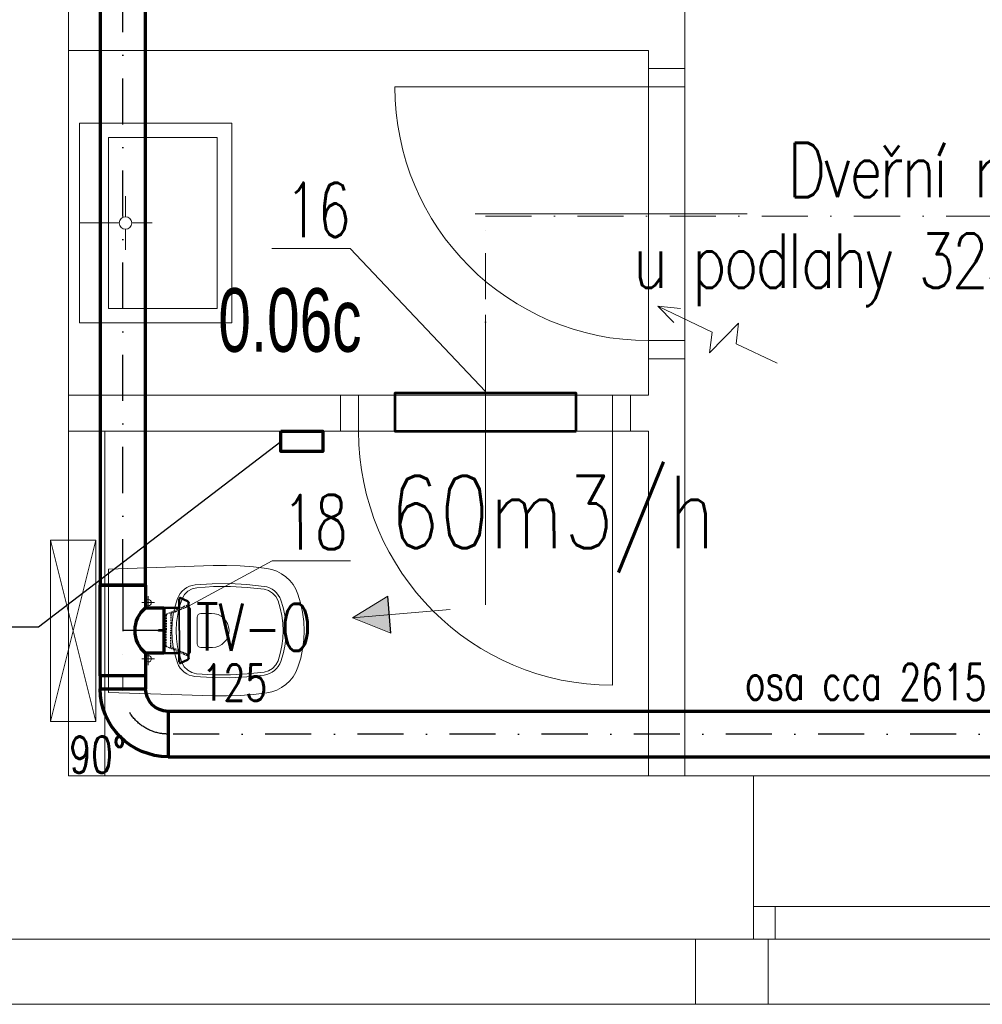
# Model space of a CAD drawing. Header units: millimetres. Extents: x -17045 to 252927, y -178787 to -18768.
# Tile 27 of 46: x 5761 to 8416, y -141118 to -138403. Entities that reach past the tile are written whole.
import ezdxf
from ezdxf.enums import TextEntityAlignment as Align

# ---------------------------------------------------------------- set-up
doc = ezdxf.new("R2010")
doc.units = ezdxf.units.MM
doc.header["$LTSCALE"] = 10
doc.linetypes.add('DASHDOT', pattern=[25.4, 12.7, -6.35, 0, -6.35])
doc.linetypes.add('GESTRICHELT', pattern=[0.75, 0.5, -0.25])
for name, color, linetype, lineweight in [('1.PP - SLEPY_nové$0$1.PP - NÁVRH', 9, 'Continuous', 9), ('1.PP - SLEPY_nové$0$VÝPLNĚ', 9, 'Continuous', 9), ('1.PP - SLEPY_nové$0$ZAŘIZOVÁKY', 9, 'Continuous', 9), ('1_pismo', 4, 'Continuous', 25), ('Popis1', 3, 'Continuous', 30), ('TB_23_UT_2NP_DSP', 7, 'Continuous', 5), ('V-sipky', 7, 'Continuous', 40), ('V-tvarovky', 1, 'Continuous', 70), ('VZT rozměry', 6, 'Continuous', 30), ('VZT text', 100, 'Continuous', 30), ('VZT_BLOKY', 10, 'Continuous', 53), ('VZT_DIMENZE', 120, 'Continuous', 20), ('VZT_OSA', 255, 'DASHDOT', 13), ('VZT_pozice 02', 30, 'Continuous', 20)]:
    doc.layers.add(name, color=color, linetype=linetype, lineweight=lineweight)
doc.layers.add('VZT značky', color=170, linetype='Continuous')
doc.styles.add('1.PP - SLEPY_nové$0$MtXpl_Arial_Black', font='txt')
doc.styles.get("Standard").update_dxf_attribs({"font": 'simplex.shx', "width": 0.8})

# ---------------------------------------------------------------- blocks, each defined once
blk = doc.blocks.new('*U193', base_point=(0, 62.5))
at = {"color": 0, "lineweight": -2}
for p, q in [((0, 187.5), (0, 62.5)), ((0, 187.5), (0, 187.5)), ((0, 62.5), (0, 62.5)), ((62.5, 0), (187.5, 0)), ((62.5, 0), (62.5, 0)), ((187.5, 0), (187.5, 0))]:
    blk.add_line(p, q, dxfattribs=at)
at = {"color": 2, "linetype": 'DASHDOT', "lineweight": 25}
for p, q in [((0, 125), (0, 125)), ((125, 0), (125, 0))]:
    blk.add_line(p, q, dxfattribs=at)
at = {"color": 0, "lineweight": -2}
for radius in [187.5, 62.5]:
    blk.add_arc((0, 0), radius, 0, 90, dxfattribs=at)
at = {"color": 2, "linetype": 'DASHDOT', "lineweight": 25}
blk.add_arc((0, 0), 125, 0, 90, dxfattribs=at)
blk = doc.blocks.new('*U194', base_point=(3952.010209, 0))
at = {"color": 0, "linetype": 'ByBlock', "lineweight": -2}
for p, q in [((3952.010209, 125), (0, 125)), ((3952.010209, 0), (3952.010209, 125)), ((0, 0), (3952.010209, 0))]:
    blk.add_line(p, q, dxfattribs=at)
at = {"color": 2, "linetype": 'DASHDOT', "lineweight": 25}
blk.add_line((0, 62.5), (3952.010209, 62.5), dxfattribs=at)
blk = doc.blocks.new('*U196', base_point=(125, 62.5))
at = {"color": 0, "linetype": 'ByBlock', "lineweight": -2}
for p, q in [((-62.5, 112.5), (62.5, 112.5)), ((-62.5, 62.5), (-62.5, 112.5)), ((62.5, 112.5), (62.5, 62.5)), ((-125, 62.5), (-62.5, 62.5)), ((-125, 62.5), (-125, -62.5)), ((62.5, 62.5), (125, 62.5)), ((125, 62.5), (125, -62.5)), ((125, -62.5), (-125, -62.5))]:
    blk.add_line(p, q, dxfattribs=at)
at = {"color": 2, "linetype": 'DASHDOT', "lineweight": 25}
for p, q in [((0, 112.5), (0, 0)), ((-125, 0), (125, 0))]:
    blk.add_line(p, q, dxfattribs=at)
at = {"color": 0, "linetype": 'ByBlock', "lineweight": -2}
blk.add_arc((0, 112.5), 80, 218.6598, 321.3402, dxfattribs=at)
blk = doc.blocks.new('1.PP - SLEPY_nové')
at = {"layer": '1.PP - SLEPY_nové$0$1.PP - NÁVRH', "color": 9, "linetype": 'Continuous', "lineweight": 9, "ltscale": 0.1}
for p, q in [((3662.2, -56991.7), (3662.2, -57266.7)), ((1962.2, -57046.7), (1962.2, -57146.7)), ((1962.2, -57246.7), (1962.2, -57146.7)), ((3562.2, -57216.7), (1962.2, -57216.7)), ((3562.2, -57266.7), (3562.2, -57216.7)), ((1962.2, -59216.7), (1962.2, -57246.7)), ((3662.2, -57266.7), (3562.2, -57266.7)), ((3562.2, -58066.7), (3662.2, -58066.7)), ((3562.2, -58166.7), (3562.2, -58066.7)), ((3662.2, -58066.7), (3662.2, -59216.7)), ((2712.2, -58166.7), (1962.2, -58166.7)), ((2712.2, -58266.7), (2712.2, -58166.7)), ((3562.2, -58166.7), (3512.2, -58166.7)), ((3512.2, -58266.7), (3512.2, -58166.7)), ((2712.2, -58266.7), (1962.2, -58266.7)), ((2062.2, -59216.7), (2062.2, -58266.7)), ((3562.2, -58266.7), (3512.2, -58266.7)), ((3562.2, -58266.7), (3562.2, -59216.7)), ((1962.2, -59216.7), (3851.6, -59216.7)), ((3851.6, -59216.7), (4701.6, -59216.7)), ((3851.6, -59216.7), (3851.6, -59666.7)), ((-1227.8, -59666.7), (3851.6, -59666.7)), ((3691.6, -59666.7), (3691.6, -59846.7)), ((3891.6, -59666.7), (3851.6, -59666.7)), ((3891.6, -59846.7), (3891.6, -59666.7)), ((3891.6, -59846.7), (1152.2, -59846.7)), ((4661.6, -59846.7), (3891.6, -59846.7))]:
    blk.add_line(p, q, dxfattribs=at)
at = {"layer": '1.PP - SLEPY_nové$0$VÝPLNĚ', "color": 9, "linetype": 'Continuous', "lineweight": 9, "ltscale": 0.1}
for p, q in [((3562.2, -58066.7), (3562.2, -57266.7)), ((3662.2, -58066.7), (3662.2, -57266.7)), ((2862.2, -57316.7), (3662.2, -57316.7)), ((3083.6, -57666.7), (3833.6, -57666.7)), ((3112.2, -58745.3), (3112.2, -57945.3)), ((3662.2, -58016.7), (3562.2, -58016.7)), ((2712.2, -58166.7), (3512.2, -58166.7)), ((2762.2, -58166.7), (2762.2, -58266.7)), ((3462.2, -58966.7), (3462.2, -58166.7)), ((2712.2, -58266.7), (3512.2, -58266.7)), ((3851.6, -59576.7), (4701.6, -59576.7)), ((3911.6, -59576.7), (3911.6, -59666.7)), ((3851.6, -59666.7), (4701.6, -59666.7))]:
    blk.add_line(p, q, dxfattribs=at)
for centre in [(3562.2, -57316.7), (3462.2, -58266.7)]:
    blk.add_arc(centre, 700, 180, 270, dxfattribs=at)
at = {"layer": '1.PP - SLEPY_nové$0$ZAŘIZOVÁKY', "color": 9, "linetype": 'Continuous', "lineweight": 9, "ltscale": 0.1}
for p, q in [((1992.2, -57416.9), (1992.2, -57967.7)), ((1992.2, -57416.9), (2412.2, -57416.9)), ((2412.2, -57967.7), (2412.2, -57416.9)), ((2072.2, -57456.9), (2372.2, -57456.9)), ((2072.2, -57927.7), (2072.2, -57456.9)), ((2372.2, -57456.9), (2372.2, -57927.7)), ((2119.3, -57675.1), (2119.3, -57618.4)), ((2102.2, -57692.3), (1992.2, -57692.3)), ((2136.5, -57692.3), (2193.2, -57692.3)), ((2119.3, -57709.5), (2119.3, -57766.2)), ((2372.2, -57927.7), (2072.2, -57927.7)), ((1992.2, -57967.7), (2336.2, -57967.7)), ((1992.2, -57967.7), (2412.2, -57967.7)), ((2037.2, -58566.5), (1912.2, -58566.5)), ((1912.2, -58566.5), (2037.2, -59066.5)), ((2037.2, -58566.5), (1912.2, -59066.5)), ((1912.2, -59066.5), (1912.2, -58566.5)), ((2037.2, -59066.5), (2037.2, -58566.5)), ((2072.2, -58986.5), (2072.2, -58646.5)), ((2037.2, -59066.5), (1912.2, -59066.5))]:
    blk.add_line(p, q, dxfattribs=at)
for points in [[(2072.2, -58646.5), (2361.4, -58637), (2398.3, -58636.6), (2435.2, -58637.8), (2472.1, -58640.5), (2508.7, -58644.9), (2523, -58647.9), (2536.8, -58652.8), (2549.8, -58659.6), (2561.7, -58668), (2572.4, -58678.1), (2581.5, -58689.4), (2589.1, -58701.9), (2594.9, -58715.4), (2602.4, -58740), (2607.8, -58765.2), (2611, -58790.8), (2612.1, -58816.6), (2612.3, -58816), (2611.2, -58841.8), (2607.9, -58867.3), (2602.5, -58892.5), (2595, -58917.2), (2589.3, -58930.7), (2581.8, -58943.3), (2572.6, -58954.8), (2561.9, -58964.9), (2549.9, -58973.4), (2536.9, -58980.2), (2523.1, -58985.2), (2508.7, -58988.2), (2472, -58992.5), (2435.2, -58995.3), (2398.3, -58996.5), (2361.4, -58996.1), (2072.2, -58986.5)], [(2181.9, -58756.6), (2181.9, -58739), (2181.9, -58721.4)], [(2199.5, -58739), (2181.9, -58739), (2164.2, -58739)], [(2181.7, -58747.6), (2178.4, -58746.9), (2175.7, -58745.1), (2173.9, -58742.3), (2173.2, -58739), (2173.9, -58735.7), (2175.7, -58732.9), (2178.5, -58731), (2181.8, -58730.4), (2185.1, -58731), (2187.9, -58732.9), (2189.8, -58735.7), (2190.5, -58739), (2189.8, -58742.3), (2187.9, -58745.1), (2185.1, -58747), (2181.8, -58747.6), (2181.7, -58747.6)], [(2181.7, -58902.6), (2178.4, -58901.9), (2175.7, -58900), (2173.9, -58897.3), (2173.2, -58894), (2173.9, -58890.7), (2175.7, -58887.9), (2178.5, -58886), (2181.8, -58885.4), (2185.1, -58886), (2187.9, -58887.9), (2189.8, -58890.7), (2190.5, -58894), (2189.8, -58897.3), (2187.9, -58900.1), (2185.1, -58902), (2181.8, -58902.6), (2181.7, -58902.6)], [(2181.8, -58911.6), (2181.8, -58894), (2181.8, -58876.4)], [(2199.5, -58894), (2181.8, -58894), (2164.2, -58894)]]:
    blk.add_lwpolyline(points, dxfattribs=at)
for points in [[(2501.8, -58938.7), (2454.2, -58943.9), (2406.4, -58946.3), (2358.5, -58945.9), (2310.7, -58942.7), (2302.8, -58941.3), (2295.2, -58938.9), (2288, -58935.4), (2281.3, -58930.9), (2275.3, -58925.6), (2270.2, -58919.5), (2265.9, -58912.7), (2262.7, -58905.3), (2255.9, -58883.7), (2251, -58861.6), (2248.1, -58839.1), (2247.2, -58816.4), (2248.2, -58793.8), (2251.2, -58771.3), (2256.1, -58749.1), (2263, -58727.5), (2266.2, -58720.2), (2270.5, -58713.5), (2275.6, -58707.4), (2281.6, -58702), (2288.3, -58697.6), (2295.5, -58694.1), (2303.1, -58691.7), (2311, -58690.4), (2358.7, -58687.1), (2406.5, -58686.7), (2454.3, -58689.1), (2501.8, -58694.4), (2509.4, -58696), (2516.8, -58698.6), (2523.7, -58702.2), (2530, -58706.7), (2535.7, -58712.1), (2540.6, -58718.1), (2544.6, -58724.8), (2547.7, -58732), (2554, -58752.6), (2558.5, -58773.7), (2561.2, -58795), (2562.1, -58816.5), (2561.2, -58838.1), (2558.5, -58859.4), (2553.9, -58880.5), (2547.7, -58901.1), (2544.6, -58908.3), (2540.6, -58914.9), (2535.7, -58921), (2530, -58926.3), (2523.7, -58930.9), (2516.7, -58934.5), (2509.4, -58937.1), (2501.8, -58938.7)], [(2315.5, -58935.1), (2302.5, -58932), (2290.9, -58925.5), (2281.5, -58915.9), (2275.1, -58904.2), (2268.1, -58882.9), (2263.1, -58861), (2260.1, -58838.8), (2259.2, -58816.4), (2260.2, -58794), (2263.3, -58771.8), (2268.3, -58750), (2275.3, -58728.7), (2281.8, -58717), (2291.2, -58707.5), (2302.8, -58701), (2315.8, -58698), (2362.2, -58695), (2408.7, -58694.8), (2455.1, -58697.2), (2501.3, -58702.4), (2513.9, -58705.9), (2525, -58712.8), (2533.9, -58722.3), (2539.9, -58733.9), (2546.1, -58754), (2550.5, -58774.6), (2553.2, -58795.5), (2554.1, -58816.5), (2553.2, -58837.6), (2550.5, -58858.5), (2546.1, -58879.1), (2539.9, -58899.2), (2533.9, -58910.8), (2525, -58920.3), (2513.9, -58927.1), (2501.3, -58930.7), (2455, -58935.8), (2408.5, -58938.3), (2362, -58938), (2315.5, -58935.1)], [(2317, -58779), (2317.7, -58775.2), (2319.9, -58771.9), (2323.2, -58769.7), (2327, -58769), (2356.9, -58769), (2366.1, -58769.7), (2375, -58772.2), (2383.2, -58776.3), (2390.4, -58782.1), (2396.4, -58789.1), (2401, -58797.1), (2403.8, -58805.8), (2404.9, -58815), (2404.2, -58824.2), (2401.7, -58833), (2397.5, -58841.3), (2391.8, -58848.5), (2384.8, -58854.5), (2376.8, -58859), (2368.1, -58861.9), (2358.9, -58863), (2356.9, -58863), (2327, -58863), (2323.2, -58862.2), (2319.9, -58860.1), (2317.7, -58856.8), (2317, -58853), (2317, -58779)]]:
    blk.add_lwpolyline(points, close=True, dxfattribs=at)
blk.add_arc((2119.3, -57692.3), 17.2, 270.0000172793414, 269.9999999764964, dxfattribs=at)
at = {"layer": '1.PP - SLEPY_nové$0$1.PP - NÁVRH', "color": 9, "lineweight": 9, "ltscale": 0.1, "style": '1.PP - SLEPY_nové$0$MtXpl_Arial_Black', "width": 0.69}
blk.add_text('0.06c', height=175, dxfattribs=at).set_placement((2375.2, -58047.3))
blk = doc.blocks.new('*U198', base_point=(2272.711055, 0))
at = {"color": 0, "linetype": 'ByBlock', "lineweight": -2}
for p, q in [((0, 125), (0, 0)), ((2272.711055, 125), (0, 125)), ((2272.711055, 0), (2272.711055, 125)), ((0, 0), (2272.711055, 0))]:
    blk.add_line(p, q, dxfattribs=at)
at = {"color": 2, "linetype": 'DASHDOT', "lineweight": 25}
blk.add_line((0, 62.5), (2272.711055, 62.5), dxfattribs=at)
blk = doc.blocks.new('*U166', base_point=(620.052934, 76.999998))
at = {"color": 0, "linetype": 'ByBlock', "lineweight": 0}
for p, q in [((278.000029, 76.999998), (304.513255, 153.999998)), ((331.026481, 76.999998), (304.513255, 153.999998)), ((620.052934, 76.999998), (535.879199, 107.513298)), ((100.000029, 76.999998), (278.000029, 76.999998)), ((331.026481, 76.999998), (357.539708, -0.000002)), ((357.539708, -0.000002), (384.052934, 76.999998)), ((384.052934, 76.999998), (620.052934, 76.999998)), ((620.052934, 76.999998), (535.879199, 46.486697))]:
    blk.add_line(p, q, dxfattribs=at)

msp = doc.modelspace()

# ---------------------------------------------------------------- hatches: boundary and pattern name
at = {"layer": 'VZT značky', "extrusion": (0, 0, -1)}
h = msp.add_hatch(color=256, dxfattribs=at)
h.dxf.hatch_style = 1
h.paths.add_polyline_path([(-6678.5, -140052.3), (-6780.1, -140043.5), (-6775.8, -139992.7)])
h.paths.add_polyline_path([(-6678.5, -140052.3), (-6784.5, -140094.3), (-6780.1, -140043.5)])

# ---------------------------------------------------------------- linework, layer by layer
at = {"layer": '1_pismo'}
msp.add_lwpolyline([(5023.2, -140077.3), (5812.3, -140077.3), (6481, -139565.9)], dxfattribs=at)
at = {"layer": 'TB_23_UT_2NP_DSP', "color": 180, "linetype": 'ByBlock', "lineweight": 50}
for p, q in [((6201.8, -139999.5), (6200.9, -139999.5)), ((6200.9, -140024.7), (6200.9, -139999.5)), ((6201.8, -139996.5), (6224.1, -140006.6)), ((6226.8, -140022.6), (6226.8, -140010.3)), ((6158, -140024.7), (6200.9, -140024.7)), ((6226.8, -140087.2), (6226.8, -140022.8)), ((6229.7, -140028.1), (6229.7, -140087.2)), ((6226.8, -140087.2), (6226.8, -140151.5)), ((6229.7, -140146.2), (6229.7, -140087.1)), ((6158, -140149.7), (6200.9, -140149.7)), ((6200.9, -140149.7), (6200.9, -140174.8)), ((6201.8, -140174.8), (6200.9, -140174.8)), ((6201.8, -140177.8), (6224.1, -140167.8)), ((6226.8, -140151.7), (6226.8, -140164))]:
    msp.add_line(p, q, dxfattribs=at)
at = {"layer": 'TB_23_UT_2NP_DSP', "color": 7, "linetype": 'ByBlock', "lineweight": 25}
for p, q in [((6201.8, -140087.2), (6201.8, -139996.5)), ((6158, -140087.2), (6158, -140024.7)), ((6200.9, -140087.2), (6200.9, -140024.7)), ((6158, -140085.5), (6143.4, -140085.5)), ((6143.4, -140085.5), (6143.4, -140087.2)), ((6143.4, -140088.8), (6143.4, -140087.1)), ((6158, -140088.8), (6143.4, -140088.8)), ((6158, -140087.2), (6158, -140149.7)), ((6200.9, -140087.2), (6200.9, -140146.9)), ((6201.8, -140087.2), (6201.8, -140177.8))]:
    msp.add_line(p, q, dxfattribs=at)
at = {"layer": 'TB_23_UT_2NP_DSP', "color": 7, "linetype": 'GESTRICHELT', "lineweight": 25}
for p, q in [((6223.5, -140017.4), (6164.6, -140043.4)), ((6221, -140022.4), (6177.6, -140041.4)), ((6164.6, -140043.4), (6164.6, -140087.2)), ((6177.6, -140041.4), (6177.6, -140087.2)), ((6164.6, -140130.9), (6164.6, -140087.2)), ((6177.6, -140132.9), (6177.6, -140087.1)), ((6223.5, -140156.9), (6164.6, -140130.9)), ((6221, -140151.9), (6177.6, -140132.9))]:
    msp.add_line(p, q, dxfattribs=at)
at = {"layer": 'TB_23_UT_2NP_DSP', "color": 41, "linetype": 'ByBlock', "lineweight": 200}
msp.add_line((6201.8, -140087.2), (6201.8, -140087.2), dxfattribs=at)
msp.add_line((6201.8, -140087.2), (6201.8, -140087.2), dxfattribs=at)
at = {"layer": 'TB_23_UT_2NP_DSP', "color": 40, "linetype": 'ByBlock', "lineweight": 70}
msp.add_lwpolyline([(6481, -139537.9), (6597.2, -139537.9), (6597.2, -139594), (6481, -139594)], close=True, dxfattribs=at)
at = {"layer": 'TB_23_UT_2NP_DSP', "color": 7, "linetype": 'GESTRICHELT', "lineweight": 25}
for centre, start, end in [((6220.7, -140011.8), 296.442, 356.183), ((6223.5, -140028.1), 70.9822, 113.641), ((6223.5, -140146.2), 246.359, 289.0178), ((6220.7, -140162.5), 3.817, 63.558)]:
    msp.add_arc(centre, 6.25, start, end, dxfattribs=at)
at = {"layer": 'TB_23_UT_2NP_DSP', "color": 180, "linetype": 'ByBlock', "lineweight": 50}
for centre, start, end in [((6220.7, -140011.8), 0.8716, 57.4499), ((6223.5, -140028.1), 0, 54.4241), ((6223.5, -140146.2), 305.5759, 0), ((6220.7, -140162.5), 302.5501, 359.1284)]:
    msp.add_arc(centre, 6.25, start, end, dxfattribs=at)
at = {"layer": 'V-tvarovky'}
for points in [[(5983, -140212.2), (5983, -140247.7)], [(6108, -140212.2), (6108, -140247.7)]]:
    msp.add_lwpolyline(points, dxfattribs=at)
at = {"layer": 'VZT značky', "linetype": 'ByBlock', "lineweight": 13, "extrusion": (0, 0, -1)}
for q in [(6775.8, -139992.7), (6948.5, -140029), (6784.5, -140094.3)]:
    msp.add_line((6678.5, -140052.3), q, dxfattribs=at)
at = {"layer": 'VZT značky', "extrusion": (0, 0, -1)}
msp.add_lwpolyline([(-6784.5, -140094.3), (-6775.8, -139992.7)], dxfattribs=at)
at = {"layer": 'VZT_BLOKY'}
msp.add_lwpolyline([(7295.5, -139537.9), (7295.5, -139432.9), (6795.5, -139432.9), (6795.5, -139537.9), (7295.5, -139537.9)], dxfattribs=at)
at = {"layer": 'VZT_OSA'}
for points in [[(7045.5, -139427.9), (7045.5, -138944.3), (8888.6, -138944.3)], [(6045.5, -140247.7), (6045.5, -140212.2)]]:
    msp.add_lwpolyline(points, dxfattribs=at)
at = {"layer": 'VZT_pozice 02'}
for points in [[(7045.5, -139427.9), (6672, -139033.8), (6456.1, -139033.8)], [(6226.8, -140020.2), (6457.1, -139894.9), (6673, -139894.9)]]:
    msp.add_lwpolyline(points, dxfattribs=at)

# ---------------------------------------------------------------- block references
at = {"layer": 'V-sipky', "lineweight": 0, "xscale": -0.7, "yscale": 0.7, "zscale": 0.7, "rotation": 334.4503370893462}
msp.add_blockref('*U166', (7521.3, -139193.2), dxfattribs=at)
at = {"layer": 'V-tvarovky'}
for name, p, rotation in [('1.PP - SLEPY_nové', (3932.9, -81271.2), 0.0004583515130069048), ('*U198', (6108, -137689.4), 90.00045835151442), ('*U196', (6108, -140212.2), 270.0004583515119), ('*U194', (6170.5, -140310.2), 180.000458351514)]:
    msp.add_blockref(name, p, dxfattribs=dict(at, rotation=rotation))
at = {"layer": 'V-tvarovky', "xscale": -1, "rotation": 90.00045835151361}
msp.add_blockref('*U193', (6108, -140247.7), dxfattribs=at)

# ---------------------------------------------------------------- texts
at = {"layer": '1_pismo', "insert": (8872.9, -139192.4), "char_height": 150, "width": 2446.257, "attachment_point": 9, "rotation": 360}
msp.add_mtext('{\\T0.9;Dveřní mřížka\\Pu podlahy 325x125}', dxfattribs=at)
at = {"layer": 'Popis1', "width": 0.8}
msp.add_text('60m3/h', height=200, rotation=0.0205, dxfattribs=at).set_placement((7231.1, -139860.4), align=Align.CENTER)
at = {"layer": 'VZT rozměry', "width": 0.7}
for s, p in [('125', (6263, -140280.5)), ('osa cca 2615', (7761, -140277.9))]:
    msp.add_text(s, height=100, rotation=359.8692, dxfattribs=at).set_placement(p)
at = {"layer": 'VZT text', "width": 0.7}
msp.add_text('TV-O', height=130, rotation=359.8692, dxfattribs=at).set_placement((6246.8, -140142.6))
at = {"layer": 'VZT_DIMENZE', "width": 0.7}
msp.add_text('90°', height=100, rotation=359.8692, dxfattribs=at).set_placement((5897.7, -140479.3))
at = {"layer": 'VZT_pozice 02', "width": 0.7}
for s, rotation, p in [('16', 359.8692, (6493.7, -139002.2)), ('18', 0.1317, (6485.4, -139863.6))]:
    msp.add_text(s, height=150, rotation=rotation, dxfattribs=at).set_placement(p)

doc.saveas('drawing.dxf')
